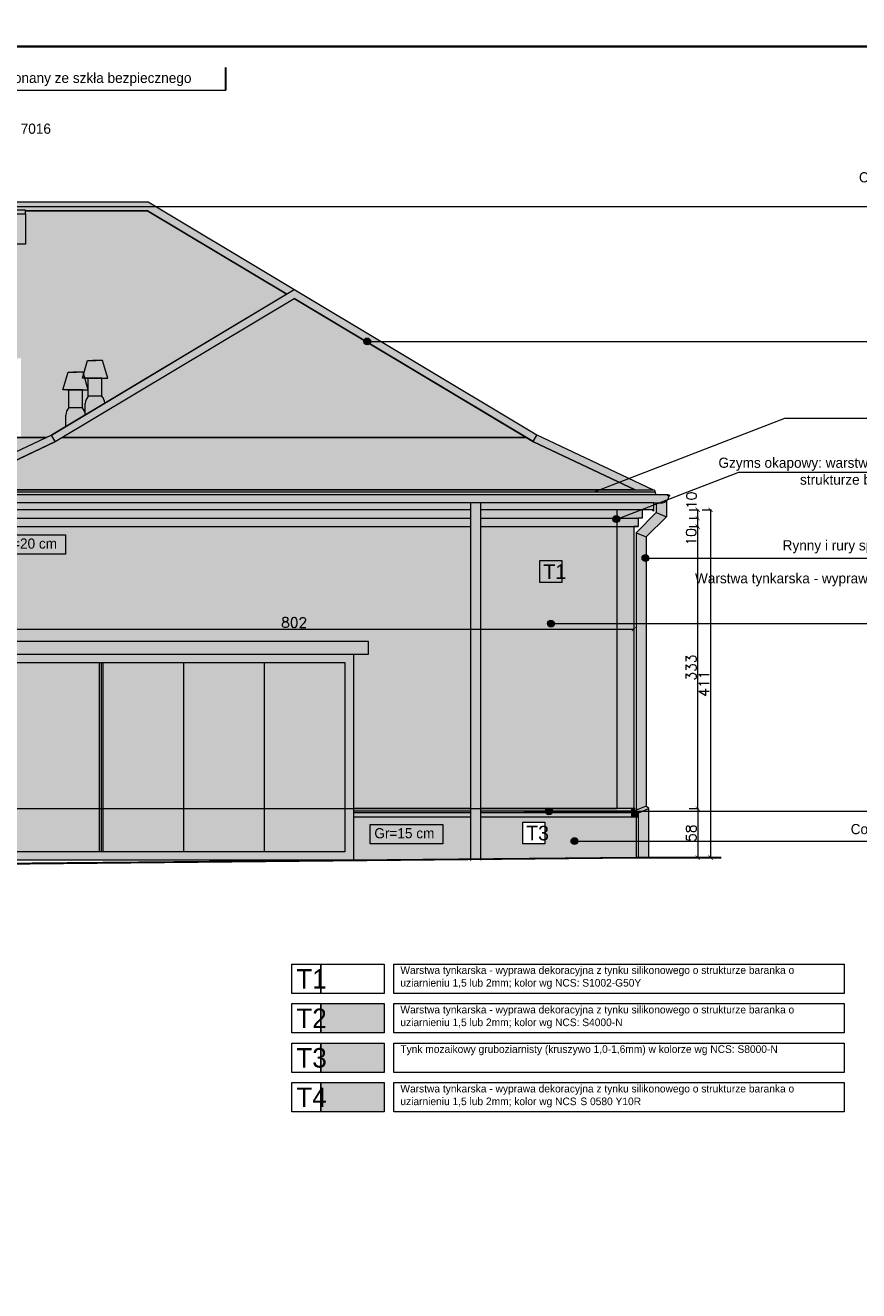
# Model space of a CAD drawing. Header units: millimetres. Extents: x -587 to 358276, y -26688 to 221215.
# Tile 32 of 256: x 1935 to 2918, y 8774 to 10269. Entities that reach past the tile are written whole.
import ezdxf
from ezdxf.lldxf.tags import DXFTag

# ---------------------------------------------------------------- set-up
doc = ezdxf.new("R2010")
doc.units = ezdxf.units.MM
doc.header["$MEASUREMENT"] = 0
doc.layers.add('a3', color=3, linetype='Continuous', lineweight=30, plot=False)
for name, color, linetype, lineweight in [('A_l.widokowa', 250, 'Continuous', 18), ('A_linie widokowe', 5, 'Continuous', 18), ('l. przekrojowa', 1, 'Continuous', 30), ('l. widokowa', 5, 'Continuous', 15), ('l.przerywana', 104, 'ICAD_ISO03W100', 5), ('l.widokowa', 140, 'Continuous', 15), ('l.wypełnien', 253, 'Continuous', 5), ('l.wypełnień', 7, 'Continuous', 5), ('wymiarowanie', 176, 'Continuous', 9)]:
    doc.layers.add(name, color=color, linetype=linetype, lineweight=lineweight)
doc.styles.add('styl2', font='simplex.shx')
tags = doc.linetypes.add('ICAD_ISO03W100', pattern=[30, 12, -18]).pattern_tags.tags
tags[6:7] = [DXFTag(74, 4), DXFTag(75, 0), DXFTag(340, '0'), DXFTag(46, 1.0), DXFTag(50, 0.0), DXFTag(44, 0.0), DXFTag(45, 0.0)]
tags[4:5] = [DXFTag(74, 4), DXFTag(75, 0), DXFTag(340, '0'), DXFTag(46, 1.0), DXFTag(50, 0.0), DXFTag(44, 0.0), DXFTag(45, 0.0)]
doc.dimstyles.new('Skala 1-50', dxfattribs={"dimtxt": 12, "dimasz": 5, "dimexe": 1, "dimexo": 1, "dimgap": 1.5, "dimtad": 1, "dimdec": 1, "dimrnd": 0.5, "dimtxsty": 'styl2', "dimblk": 'ARCHTICK', "dimcen": 5, "dimadec": 0, "dimazin": 0, "dimtfac": 1, "dimtdec": 1, "dimtmove": 1, "dimatfit": 3, "dimldrblk": 'ARCHTICK', "dimfxl": 5, "dimfxlon": 1, "dimlwd": -1, "dimlwe": -1, "dimarcsym": 0})
pattern_1 = [(274.9697, (167.9877, -2283.873), (-16.99985222, 204.000017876), [15.699024, -376.776457]), (180, (169.348, -2299.513), (-17, -17), [1.36, -15.64]), (0, (152.348, -2300.873), (17, 17), [4.76, -12.24]), (90, (157.108, -2300.873), (-17, 17), [1.7, -15.3]), (270, (167.988, -2299.173), (17, -17), [1.7, -15.3]), (0, (167.988, -2300.873), (17, 17), [1.36, -15.64]), (0, (152.348, -2299.513), (17, 17), [3.4, -13.6]), (85.0303, (155.7477, -2299.513), (16.99985222, 204.000017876), [15.699024, -376.776457]), (52.6961, (155.7477, -2298.663), (-220.999760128, -289.00018261), [4.488136, -444.32475]), (18.4349, (158.4677, -2295.093), (34.0000074, 16.9999729), [4.300694, -49.458015]), (341.5651, (162.5477, -2293.733), (-34.0000074, 16.9999729), [4.300694, -49.458015]), (307.3039, (166.6277, -2295.093), (220.999760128, -289.00018261), [4.488136, -444.32475]), (20.2249, (159.3177, -2296.283), (-186.999953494, -68.000141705), [3.442245, -340.781524]), (339.7751, (162.5477, -2295.093), (186.999953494, -68.000141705), [3.442245, -340.781524]), (307.4054, (165.7777, -2296.283), (170.000169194, -220.999871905), [3.638153, -360.177725]), (52.5946, (157.1077, -2299.173), (-170.000169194, -220.999871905), [3.638153, -360.177725])]

# ---------------------------------------------------------------- blocks, each defined once
blk = doc.blocks.new('_ArchTick')
at = {"color": 0, "linetype": 'ByBlock', "const_width": 0.15}
blk.add_lwpolyline([(-0.5, -0.5), (0.5, 0.5)], dxfattribs=at)
blk = doc.blocks.new('*D4589')
at = {"layer": 'Defpoints', "color": 0}
for p in [(2652.9, 9572.7), (1850.9, 9558.8), (2652.9, 9555.2)]:
    blk.add_point(p, dxfattribs=at)
at = {"layer": 'wymiarowanie', "color": 0}
for p, q in [((1850.9, 9557.8), (1850.9, 9554.2)), ((1850.9, 9555.2), (2652.9, 9555.2)), ((2652.9, 9565.2), (2652.9, 9554.2))]:
    blk.add_line(p, q, dxfattribs=at)
at = {"layer": 'wymiarowanie', "color": 0, "xscale": 5, "yscale": 5, "zscale": 5, "rotation": 180}
blk.add_blockref('_ArchTick', (1850.9, 9555.2), dxfattribs=at)
at = {"layer": 'wymiarowanie', "color": 0, "xscale": 5, "yscale": 5, "zscale": 5}
blk.add_blockref('_ArchTick', (2652.9, 9555.2), dxfattribs=at)
at = {"layer": 'wymiarowanie', "color": 0, "insert": (2251.9, 9563), "char_height": 12, "attachment_point": 5, "style": 'styl2'}
blk.add_mtext('802', dxfattribs=at)
blk = doc.blocks.new('*D4610')
at = {"layer": 'Defpoints', "color": 0}
for p in [(2684.8, 9343.2), (2687.4, 9285.2), (2728.3, 9285.2)]:
    blk.add_point(p, dxfattribs=at)
at = {"layer": 'wymiarowanie', "color": 0}
for p, q in [((2718.3, 9343.2), (2729.3, 9343.2)), ((2728.3, 9343.2), (2728.3, 9285.2)), ((2718.3, 9285.2), (2729.3, 9285.2))]:
    blk.add_line(p, q, dxfattribs=at)
at = {"layer": 'wymiarowanie', "color": 0, "xscale": 5, "yscale": 5, "zscale": 5}
for p, rotation in [((2728.3, 9343.2), 90), ((2728.3, 9285.2), 270)]:
    blk.add_blockref('_ArchTick', p, dxfattribs=dict(at, rotation=rotation))
at = {"layer": 'wymiarowanie', "color": 0, "insert": (2720.5, 9314.2), "char_height": 12, "attachment_point": 5, "rotation": 90, "style": 'styl2'}
blk.add_mtext('58', dxfattribs=at)
blk = doc.blocks.new('*D4611')
at = {"layer": 'Defpoints', "color": 0}
for p in [(2689.8, 9676.2), (2728.3, 9676.2), (2718.3, 9343.2)]:
    blk.add_point(p, dxfattribs=at)
at = {"layer": 'wymiarowanie', "color": 0}
for p, q in [((2718.3, 9676.2), (2729.3, 9676.2)), ((2728.3, 9343.2), (2728.3, 9676.2)), ((2719.3, 9343.2), (2729.3, 9343.2))]:
    blk.add_line(p, q, dxfattribs=at)
at = {"layer": 'wymiarowanie', "color": 0, "xscale": 5, "yscale": 5, "zscale": 5}
for p, rotation in [((2728.3, 9676.2), 90), ((2728.3, 9343.2), 270)]:
    blk.add_blockref('_ArchTick', p, dxfattribs=dict(at, rotation=rotation))
at = {"layer": 'wymiarowanie', "color": 0, "insert": (2720.5, 9509.7), "char_height": 12, "attachment_point": 5, "rotation": 90, "style": 'styl2'}
blk.add_mtext('333', dxfattribs=at)
blk = doc.blocks.new('*D4612')
at = {"layer": 'Defpoints', "color": 0}
for p in [(2689.8, 9676.2), (2694.8, 9686.2), (2728.3, 9686.2)]:
    blk.add_point(p, dxfattribs=at)
at = {"layer": 'wymiarowanie', "color": 0}
for p, q in [((2718.3, 9686.2), (2729.3, 9686.2)), ((2718.3, 9676.2), (2729.3, 9676.2)), ((2728.3, 9676.2), (2728.3, 9686.2))]:
    blk.add_line(p, q, dxfattribs=at)
at = {"layer": 'wymiarowanie', "color": 0, "xscale": 5, "yscale": 5, "zscale": 5}
for p, rotation in [((2728.3, 9686.2), 90), ((2728.3, 9676.2), 270)]:
    blk.add_blockref('_ArchTick', p, dxfattribs=dict(at, rotation=rotation))
at = {"layer": 'wymiarowanie', "color": 0, "insert": (2720.5, 9664.2), "char_height": 12, "attachment_point": 5, "rotation": 90, "style": 'styl2'}
blk.add_mtext('10', dxfattribs=at)
blk = doc.blocks.new('*D4613')
at = {"layer": 'Defpoints', "color": 0}
for p in [(2694.8, 9696.1), (2728.3, 9696.1), (2694.8, 9686.2)]:
    blk.add_point(p, dxfattribs=at)
at = {"layer": 'wymiarowanie', "color": 0}
for p, q in [((2718.3, 9696.1), (2729.3, 9696.1)), ((2728.3, 9686.2), (2728.3, 9696.1)), ((2718.3, 9686.2), (2729.3, 9686.2))]:
    blk.add_line(p, q, dxfattribs=at)
at = {"layer": 'wymiarowanie', "color": 0, "xscale": 5, "yscale": 5, "zscale": 5}
for p, rotation in [((2728.3, 9696.1), 90), ((2728.3, 9686.2), 270)]:
    blk.add_blockref('_ArchTick', p, dxfattribs=dict(at, rotation=rotation))
at = {"layer": 'wymiarowanie', "color": 0, "insert": (2720.9, 9707.3), "char_height": 12, "attachment_point": 5, "rotation": 90, "style": 'styl2'}
blk.add_mtext('10', dxfattribs=at)
blk = doc.blocks.new('*D4614')
at = {"layer": 'Defpoints', "color": 0}
for p in [(2718.3, 9696.1), (2718.3, 9285.2), (2743.5, 9285.2)]:
    blk.add_point(p, dxfattribs=at)
at = {"layer": 'wymiarowanie', "color": 0}
for p, q in [((2733.5, 9696.1), (2744.5, 9696.1)), ((2743.5, 9696.1), (2743.5, 9285.2)), ((2733.5, 9285.2), (2744.5, 9285.2))]:
    blk.add_line(p, q, dxfattribs=at)
at = {"layer": 'wymiarowanie', "color": 0, "xscale": 5, "yscale": 5, "zscale": 5}
for p, rotation in [((2743.5, 9696.1), 90), ((2743.5, 9285.2), 270)]:
    blk.add_blockref('_ArchTick', p, dxfattribs=dict(at, rotation=rotation))
at = {"layer": 'wymiarowanie', "color": 0, "insert": (2735.8, 9490.6), "char_height": 12, "attachment_point": 5, "rotation": 90, "style": 'styl2'}
blk.add_mtext('411', dxfattribs=at)

msp = doc.modelspace()

# ---------------------------------------------------------------- hatches: boundary and pattern name
at = {"layer": 'l.wypełnien'}
h = msp.add_hatch(color=252, dxfattribs=at)
h.paths.add_polyline_path([(190.96, 10059.45), (-267.79, 9784.44), (-404.58, 9719.6), (-405.55, 9719.6), (-406.47, 9719.18), (-407.78, 9714.26), (-422.81, 9713.98), (-423.69, 9713.24, 1.0911684), (-414.69, 9704.24), (-405.21, 9704.24), (-405.21, 9696.06), (2675.93, 9696.06), (2676.59, 9704.24), (2685.42, 9704.24, 0.4399017), (2694.17, 9713.79), (2693.67, 9713.99), (2679.02, 9713.98), (2677.19, 9719.18), (2675.3, 9719.6), (2538.51, 9784.44), (2079.77, 10059.45)])
h.paths.add_polyline_path([(993.62, 9874.89), (1253.76, 9874.89), (1253.76, 9781.72), (993.62, 9781.72)], flags=16)
h.paths.add_polyline_path([(330.68, 9874.89), (490.91, 9874.89), (490.91, 9781.72), (330.68, 9781.72)], flags=16)
h.paths.add_polyline_path([(1770.02, 9874.89), (1929.4, 9874.89), (1929.4, 9781.72), (1770.02, 9781.72)], flags=16)
h = msp.add_hatch(dxfattribs=at)
h.set_pattern_fill('SPANTILE', scale=17, style=0)
h.set_pattern_definition(pattern_1)
h.paths.add_polyline_path([(2243.18, 9950.99), (1965.35, 9784.44), (1828.56, 9719.6), (436.24, 9719.6), (299.44, 9784.44), (63.53, 9925.86), (63.53, 9961.83), (63.53, 9965.84), (52.31, 9965.84), (191.78, 10049.45), (270.49, 10049.45), (270.49, 10020.07), (330.49, 10020.07), (330.49, 10049.45), (906.99, 10049.45), (906.99, 10031.55), (896.99, 10031.55), (896.99, 10027.55), (956.99, 10027.55), (956.99, 10031.55), (946.99, 10031.55), (946.99, 10033), (990.94, 10033), (990.94, 10049.45), (1258.26, 10049.45), (1258.26, 10031.55), (1248.26, 10031.55), (1248.26, 10027.55), (1248.26, 9991.58), (1308.26, 9991.58), (1308.26, 10027.55), (1308.26, 10031.55), (1298.26, 10031.55), (1298.26, 10049.45), (1874.74, 10049.45), (1874.74, 10045.94), (1874.74, 10009.97), (1934.74, 10009.97), (1934.74, 10045.94), (1934.74, 10049.45), (2078.94, 10049.45)])
h.paths.add_polyline_path([(993.62, 9874.89), (1253.76, 9874.89), (1253.76, 9781.72), (993.62, 9781.72)], flags=16)
h.paths.add_polyline_path([(330.68, 9874.89), (490.91, 9874.89), (490.91, 9781.72), (330.68, 9781.72)], flags=16)
h.paths.add_polyline_path([(1770.02, 9874.89), (1929.4, 9874.89), (1929.4, 9781.72), (1770.02, 9781.72)], flags=16)
h.paths.add_polyline_path([(988.62, 9885.14), (1258.76, 9885.14), (1258.76, 9874.89), (988.62, 9874.89)], flags=16)
h.paths.add_polyline_path([(956.99, 10027.55), (896.99, 10027.55), (896.99, 9991.58), (956.99, 9991.58)], flags=16)
h.paths.add_polyline_path([(325.68, 9885.14), (495.91, 9885.14), (495.91, 9874.89), (325.68, 9874.89)], flags=16)
h.paths.add_polyline_path([(1765.02, 9885.14), (1934.4, 9885.14), (1934.4, 9874.89), (1765.02, 9874.89)], flags=16)
h = msp.add_hatch(dxfattribs=at)
h.set_pattern_fill('SPANTILE', scale=17, style=0)
h.set_pattern_definition(pattern_1)
h.paths.add_polyline_path([(1849.56, 9719.6), (1969.98, 9776.72), (2251.93, 9945.74), (2534.32, 9776.51), (2654.3, 9719.6)])
h = msp.add_hatch(color=252, dxfattribs=at)
h.paths.add_polyline_path([(2032.2, 9851.97), (2026.14, 9872.73), (2018.29, 9872.73), (2008.44, 9872.73), (2002.38, 9851.97), (2009.29, 9851.97), (2025.29, 9851.97)])
h.paths.add_polyline_path([(2025.29, 9830.6, -0.1831404), (2028.78, 9822.46), (2005.79, 9808.68), (2005.79, 9821.93, -0.1941336), (2009.29, 9830.6)])
h.paths.add_polyline_path([(2025.29, 9830.6), (2009.29, 9830.6), (2009.29, 9851.97), (2025.29, 9851.97)])
h = msp.add_hatch(color=252, dxfattribs=at)
h.paths.add_polyline_path([(2008.8, 9837.94), (2002.74, 9858.7), (1994.89, 9858.7), (1985.04, 9858.7), (1978.98, 9837.94), (1985.89, 9837.94), (2001.89, 9837.94)])
h.paths.add_polyline_path([(2001.89, 9816.58, -0.1831404), (2005.38, 9808.43), (1982.39, 9794.65), (1982.39, 9807.9, -0.1941336), (1985.89, 9816.58)])
h.paths.add_polyline_path([(2001.89, 9816.58), (1985.89, 9816.58), (1985.89, 9837.94), (2001.89, 9837.94)])
h = msp.add_hatch(color=252, dxfattribs=at)
h.paths.add_polyline_path([(2459.93, 9343.21), (2471.93, 9343.21), (2471.93, 9579.14), (2459.93, 9579.14)])
h.paths.add_polyline_path([(2459.93, 9696.06), (2459.93, 9686.21), (2459.93, 9676.21), (2459.93, 9579.14), (2471.93, 9579.14), (2471.93, 9676.21), (2471.93, 9686.21), (2471.93, 9696.06), (2471.93, 9704.24), (2459.93, 9704.24)])
h.paths.add_polyline_path([(2471.93, 9283.5), (2471.93, 9333.05), (2471.93, 9338.05), (2471.93, 9339.9), (2471.93, 9343.21), (2459.93, 9343.21), (2459.93, 9339.9), (2459.93, 9338.05), (2459.93, 9333.05), (2459.93, 9283.39)])
h = msp.add_hatch(color=252, dxfattribs=at)
h.paths.add_polyline_path([(2667.65, 9438.71), (2667.65, 9561.69), (2655.65, 9561.69), (2655.65, 9438.71)])
h.paths.add_polyline_path([(2667.65, 9561.69), (2667.65, 9639.09), (2667.65, 9664.04), (2655.65, 9669.01), (2655.65, 9561.69)])
h.paths.add_polyline_path([(2655.65, 9346.21), (2667.65, 9346.21), (2667.65, 9438.71), (2655.65, 9438.71)])
h.paths.add_polyline_path([(2655.65, 9669.01), (2667.65, 9664.04), (2691.42, 9687.81), (2679.42, 9692.78)])
h.paths.add_polyline_path([(2670.54, 9304.69), (2670.54, 9343.18), (2658.54, 9338.21), (2658.54, 9304.69)])
h.paths.add_polyline_path([(2658.54, 9285.21), (2670.54, 9285.21), (2670.54, 9304.69), (2658.54, 9304.69)])
h.paths.add_polyline_path([(2679.42, 9692.78), (2691.42, 9687.81), (2691.42, 9706.53, -0.1844831), (2685.42, 9704.24), (2679.42, 9704.24)])
h.paths.add_polyline_path([(2658.54, 9338.21), (2670.54, 9343.18), (2667.65, 9346.07), (2655.65, 9341.1)])
h.paths.add_polyline_path([(2655.65, 9341.1), (2667.65, 9346.07), (2667.65, 9346.21), (2655.65, 9346.21)])
h = msp.add_hatch(color=254, dxfattribs=at)
h.paths.add_polyline_path([(1876.86, 9676.21), (2459.93, 9676.21), (2459.93, 9686.21), (1876.86, 9686.21)])
h.paths.add_polyline_path([(1876.86, 9686.21), (2459.93, 9686.21), (2459.93, 9696.06), (1876.86, 9696.06)])
h.paths.add_polyline_path([(2471.93, 9686.21), (2632.93, 9686.21), (2632.93, 9696.06), (2471.93, 9696.06)])
h.paths.add_polyline_path([(2471.93, 9676.21), (2632.93, 9676.21), (2632.93, 9686.21), (2471.93, 9686.21)])
h.paths.add_polyline_path([(1840.93, 9686.21), (1845.93, 9686.21), (1876.86, 9686.21), (1876.86, 9696.06), (1840.93, 9696.06), (1840.93, 9696.06), (1840.93, 9686.21)])
h.paths.add_polyline_path([(1845.93, 9676.21), (1850.93, 9676.21), (1876.86, 9676.21), (1876.86, 9686.21), (1845.93, 9686.21)])
h.paths.add_polyline_path([(2657.93, 9686.21), (2662.93, 9686.21), (2662.93, 9696.06), (2632.93, 9696.06), (2632.93, 9686.21)])
h.paths.add_polyline_path([(2652.93, 9676.21), (2657.93, 9676.21), (2657.93, 9686.21), (2632.93, 9686.21), (2632.93, 9676.21)])
at = {"layer": 'l.wypełnien', "true_color": 0xfffff5}
h = msp.add_hatch(color=7, dxfattribs=at)
h.paths.add_polyline_path([(777.11, 9343.21), (777.11, 9676.21), (1136.87, 9676.21), (1446.73, 9676.21), (1446.73, 9528.21), (1420.15, 9528.21), (1420.15, 9632.7), (1414.74, 9638.21), (856.52, 9638.21), (856.52, 9528.21), (856.52, 9418.21), (863.05, 9413.31), (1420.15, 9413.31), (1420.15, 9418.21), (1420.15, 9528.21), (1446.73, 9528.21), (1446.73, 9350.21), (1417.96, 9350.21), (1301.29, 9343.21), (878.43, 9343.21)])
h.paths.add_polyline_path([(1876.86, 9676.21), (2459.93, 9676.21), (2459.93, 9528.21), (2339.59, 9528.21), (2339.59, 9540.69), (2321.93, 9540.6), (1876.86, 9540.6)])
h.paths.add_polyline_path([(1523.29, 9676.21), (1845.93, 9676.21), (1850.93, 9676.21), (1850.93, 9628.26), (1595.93, 9615.51), (1589.02, 9615.16), (1589.02, 9609.25), (1588.7, 9609.24), (1571.35, 9609.24, 2.4983417), (1570.39, 9608.24, 0.2708573), (1574.85, 9598.62), (1574.85, 9591.67), (1569.93, 9591.5), (1569.95, 9586.82, 0.6982678), (1570.48, 9586.63), (1572.6, 9589.62), (1572.6, 9580.71), (1523.29, 9580.71)])
h.paths.add_polyline_path([(2471.93, 9343.21), (2632.93, 9343.21), (2632.93, 9528.21), (2471.93, 9528.21)])
h.paths.add_polyline_path([(2339.59, 9525.6), (2324.59, 9525.6), (2321.93, 9525.6), (2321.93, 9343.21), (2459.93, 9343.21), (2459.93, 9528.21), (2339.59, 9528.21)])
h.paths.add_polyline_path([(2632.93, 9528.21), (2632.93, 9676.21), (2471.93, 9676.21), (2471.93, 9528.21)])
h.paths.add_polyline_path([(1512.56, 9350.21), (1575.93, 9350.21), (1575.93, 9528.21), (1512.56, 9528.21)])
h.paths.add_polyline_path([(1458.73, 9350.21), (1512.56, 9350.21), (1512.56, 9528.21), (1458.73, 9528.21)])
h.paths.add_polyline_path([(1458.73, 9528.21), (1458.73, 9676.21), (1512.56, 9676.21), (1512.56, 9580.71), (1470.65, 9580.71), (1470.65, 9579.21), (1479.65, 9579.21), (1479.65, 9578.71), (1480.9, 9578.71), (1480.9, 9572.21), (1470.65, 9572.21), (1470.65, 9564.21), (1512.56, 9564.21), (1512.56, 9528.21)])
h.paths.add_polyline_path([(1574.95, 9343.21), (1595.93, 9343.21), (1595.93, 9528.21), (1575.93, 9528.21), (1575.93, 9350.21), (1565.93, 9350.21), (1565.93, 9343.21)])
h.paths.add_polyline_path([(2632.93, 9343.21), (2652.93, 9343.21), (2652.93, 9528.21), (2632.93, 9528.21)])
h.paths.add_polyline_path([(1850.93, 9628.26), (1850.93, 9540.6), (1876.86, 9540.6), (1876.86, 9676.21), (1850.93, 9676.21)])
h.paths.add_polyline_path([(2652.93, 9528.21), (2652.93, 9676.21), (2632.93, 9676.21), (2632.93, 9528.21)])
h.paths.add_polyline_path([(1575.93, 9528.21), (1575.93, 9564.21), (1512.56, 9564.21), (1512.56, 9528.21)])
h.paths.add_polyline_path([(1512.56, 9580.71), (1523.29, 9580.71), (1523.29, 9676.21), (1512.56, 9676.21)])
h.paths.add_polyline_path([(1595.93, 9528.21), (1595.93, 9559.22), (1578.96, 9576.19), (1575.93, 9576.19), (1575.93, 9572.21), (1575.93, 9564.21), (1575.93, 9528.21)])
h.paths.add_polyline_path([(1598.61, 9343.21), (1598.61, 9528.21), (1595.93, 9528.21), (1595.93, 9343.21)])
h.paths.add_polyline_path([(1564.18, 9572.21), (1564.18, 9578.71), (1562.93, 9578.71), (1562.93, 9579.21), (1512.56, 9579.21), (1512.56, 9572.21)])
h.paths.add_polyline_path([(1512.56, 9572.21), (1512.56, 9579.21), (1483.65, 9579.21), (1483.65, 9578.71), (1482.4, 9578.71), (1482.4, 9572.21)])
h.paths.add_polyline_path([(1598.61, 9528.21), (1598.61, 9556.54), (1595.93, 9559.22), (1595.93, 9528.21)])
h.paths.add_polyline_path([(1575.93, 9572.21), (1575.93, 9576.19), (1572.6, 9576.19), (1572.6, 9579.21), (1566.93, 9579.21), (1566.93, 9578.71), (1565.68, 9578.71), (1565.68, 9572.21)])
at = {"layer": 'l.wypełnien'}
msp.add_hatch(color=252, dxfattribs=at).paths.add_polyline_path([(2321.93, 9540.6), (1710.93, 9540.6), (1710.93, 9525.6), (2324.59, 9525.6), (2339.59, 9525.6), (2339.59, 9540.69)])
h = msp.add_hatch(color=252, dxfattribs=at)
h.paths.add_polyline_path([(2471.93, 9333.05), (2655.54, 9333.05), (2657.12, 9333.05), (2657.12, 9338.05), (2471.93, 9338.05)])
h.paths.add_polyline_path([(2459.93, 9333.05), (2459.93, 9338.05), (2321.93, 9338.05), (2321.93, 9333.05)])
h.paths.add_polyline_path([(2471.93, 9339.9), (2653.91, 9339.9), (2653.91, 9343.21), (2652.93, 9343.21), (2632.93, 9343.21), (2471.93, 9343.21)])
h.paths.add_polyline_path([(2459.93, 9339.9), (2459.93, 9343.21), (2321.93, 9343.21), (2321.93, 9339.9)])
h.paths.add_polyline_path([(2471.93, 9339.9), (2653.91, 9339.9), (2657.12, 9338.05), (2471.93, 9338.05)])
h.paths.add_polyline_path([(2459.93, 9338.05), (2459.93, 9339.9), (2321.93, 9339.9), (2321.93, 9338.05)])
h = msp.add_hatch(color=252, dxfattribs=at)
h.paths.add_polyline_path([(2471.93, 9283.5), (2471.93, 9333.05), (2655.54, 9333.05), (2655.54, 9304.69), (2655.54, 9285.21)])
h.paths.add_polyline_path([(2521.24, 9327.42), (2521.24, 9300.19), (2552.58, 9300.19), (2552.58, 9327.42)], flags=24)
h.paths.add_polyline_path([(2521.72, 9327.25), (2521.72, 9301.33), (2547.64, 9301.33), (2547.64, 9327.25)], flags=0)
h.paths.add_polyline_path([(2321.93, 9282.1), (2321.93, 9333.05), (2459.93, 9333.05), (2459.93, 9283.39)])
h = msp.add_hatch(dxfattribs=at)
h.set_pattern_fill('CONC', scale=17, style=0)
h.set_pattern_definition([(0, (168.498, -2289.993), (0, 17), [0, -17]), (0, (168.668, -2295.943), (0, 17), [0, -17]), (0, (169.178, -2286.763), (0, 17), [0, -17]), (338.1986, (160.3377, -2292.033), (51.0000046, -16.9999985), [1.83095, -89.716854]), (216.8699, (162.0377, -2292.713), (50.9999986, 34.0000021), [0.85, -84.15]), (130.6013, (161.3577, -2293.223), (85.00000716, -101.9999833), [1.567315, -155.164933]), (206.5651, (155.748, -2295.263), (-16.9999857, -17.0000223), [0.380137, -37.63302]), (326.3099, (155.4077, -2295.433), (33.9999925, -17.0000227), [0.612952, -60.681432]), (108.4349, (155.9177, -2295.773), (-16.9999729, 34.0000074), [0.53759, -53.221135]), (225, (166.628, -2296.963), (-4e-15, -17.000005), [0.721242, -23.32038]), (0, (166.118, -2297.473), (17, 17), [1.02, -15.98]), (135, (167.138, -2297.473), (-17.000005, 2e-15), [0.721242, -23.32038]), (251.5651, (164.5877, -2286.083), (16.9999729, 34.0000074), [0.53759, -53.221135]), (0, (164.418, -2286.593), (17, 17), [0.85, -16.15]), (143.1301, (165.2677, -2286.593), (-50.9999986, 34.0000021), [0.85, -84.15]), (213.6901, (155.5777, -2285.913), (33.9999925, 17.0000227), [0.612952, -60.681432]), (341.5651, (155.0677, -2286.253), (-34.0000074, 16.9999729), [1.075182, -52.683544]), (126.8699, (156.0877, -2286.593), (34.0000021, -50.9999986), [0.85, -84.15]), (0, (160.508, -2286.593), (0, 17), [0, -17]), (0, (155.918, -2291.013), (0, 17), [0, -17]), (0, (160.678, -2297.303), (0, 17), [0, -17]), (0, (165.268, -2292.033), (0, 17), [0, -17]), (0, (160.338, -2289.143), (0, 17), [0, -17]), (0, (156.598, -2288.633), (0, 17), [0, -17]), (0, (158.128, -2289.653), (0, 17), [0, -17]), (0, (157.448, -2293.733), (0, 17), [0, -17]), (0, (153.368, -2293.053), (0, 17), [0, -17]), (0, (153.538, -2289.143), (0, 17), [0, -17]), (0, (153.028, -2285.403), (0, 17), [0, -17]), (0, (158.298, -2284.723), (0, 17), [0, -17]), (0, (162.038, -2284.043), (0, 17), [0, -17]), (0, (167.988, -2284.723), (0, 17), [0, -17]), (0, (163.908, -2289.993), (0, 17), [0, -17]), (0, (162.208, -2286.933), (0, 17), [0, -17]), (0, (163.568, -2295.093), (0, 17), [0, -17]), (0, (158.468, -2295.943), (0, 17), [0, -17]), (0, (163.568, -2299.683), (0, 17), [0, -17]), (0, (157.958, -2298.663), (0, 17), [0, -17]), (0, (152.518, -2299.173), (0, 17), [0, -17]), (0, (154.558, -2300.023), (0, 17), [0, -17]), (0, (154.728, -2297.643), (0, 17), [0, -17]), (0, (166.118, -2300.363), (0, 17), [0, -17]), (0, (168.158, -2293.393), (0, 17), [0, -17]), (0, (167.308, -2288.293), (0, 17), [0, -17]), (0, (159.488, -2300.533), (0, 17), [0, -17])])
h.paths.add_polyline_path([(2471.93, 9283.5), (2471.93, 9333.05), (2655.54, 9333.05), (2655.54, 9304.69), (2655.54, 9285.21)])
h.paths.add_polyline_path([(2521.24, 9327.42), (2521.24, 9300.19), (2552.58, 9300.19), (2552.58, 9327.42)], flags=24)
h.paths.add_polyline_path([(2521.72, 9327.25), (2521.72, 9301.33), (2547.64, 9301.33), (2547.64, 9327.25)], flags=0)
h.paths.add_polyline_path([(2321.93, 9282.1), (2321.93, 9333.05), (2459.93, 9333.05), (2459.93, 9283.39)])
h = msp.add_hatch(color=252, dxfattribs=at)
h.paths.add_polyline_path([(2649.6, 9333.05), (2655.54, 9333.05), (2657.12, 9333.05), (2657.12, 9338.05), (2649.6, 9338.05)])
h.paths.add_polyline_path([(2649.6, 9339.9), (2653.91, 9339.9), (2653.91, 9343.21), (2652.93, 9343.21), (2649.6, 9343.21)])
h.paths.add_polyline_path([(2649.6, 9338.05), (2657.12, 9338.05), (2653.91, 9339.9), (2649.6, 9339.9)])
h.paths.add_polyline_path([(2655.65, 9341.1), (2660.76, 9343.21), (2655.65, 9343.21)])
at = {"layer": 'l.wypełnien', "true_color": 0x444444}
msp.add_hatch(color=250, dxfattribs=at).paths.add_polyline_path([(2283.6, 9066.02), (2358.31, 9066.02), (2358.31, 9031.46), (2283.6, 9031.46)])
at = {"layer": 'l.wypełnień'}
h = msp.add_hatch(color=252, dxfattribs=at)
edge = h.paths.add_edge_path()
edge.add_line((1725.93, 9282.1), (2321.93, 9282.1))
edge = h.paths.add_edge_path()
edge.add_line((1725.93, 9282.1), (2321.93, 9282.1))
h.paths.add_polyline_path([(2321.93, 9282.1), (1725.93, 9282.1), (1725.93, 9525.6), (2321.93, 9525.6)])
at = {"layer": 'wymiarowanie', "ltscale": 0.3}
for points in [[(2334.08, 9894.99, -1), (2342.15, 9894.99, -1)], [(2628.19, 9685.09, -1), (2636.26, 9685.09, -1)], [(2662.6, 9639.09, -1), (2670.67, 9639.09, -1)], [(2550.9, 9561.69, -1), (2558.98, 9561.69, -1)], [(2548.67, 9339.9, -1), (2556.75, 9339.9, -1)], [(2578.75, 9304.69, -1), (2586.82, 9304.69, -1)]]:
    msp.add_hatch(color=256, dxfattribs=at).paths.add_polyline_path(points)
at = {"layer": 'wymiarowanie'}
msp.add_hatch(color=254, dxfattribs=at).paths.add_polyline_path([(2283.6, 9112.7), (2358.31, 9112.7), (2358.31, 9078.14), (2283.6, 9078.14)])
at = {"layer": 'wymiarowanie', "true_color": 0xfccd20}
msp.add_hatch(color=40, dxfattribs=at).paths.add_polyline_path([(2283.6, 9019.34), (2358.31, 9019.34), (2358.31, 8984.78), (2283.6, 8984.78)])

# ---------------------------------------------------------------- linework, layer by layer
at = {"layer": 'a3'}
for points in [[(1512.56, 11728.5), (1512.56, 10243.5), (3612.56, 10243.5), (3612.56, 11728.5), (1512.56, 11728.5)], [(1512.56, 10243.5), (1512.56, 8758.5), (3612.56, 8758.5), (3612.56, 10243.5), (1512.56, 10243.5)]]:
    msp.add_lwpolyline(points, dxfattribs=at)
at = {"layer": 'A_l.widokowa'}
msp.add_lwpolyline([(1874.74, 10045.94), (1934.74, 10045.94), (1934.74, 10009.97), (1874.74, 10009.97)], close=True, dxfattribs=at)
at = {"layer": 'A_linie widokowe', "color": 7}
msp.add_lwpolyline([(1934.74, 10049.94), (1874.74, 10049.94), (1874.74, 10045.94), (1934.74, 10045.94)], close=True, dxfattribs=at)
at = {"layer": 'A_linie widokowe', "color": 7, "linetype": 'Continuous', "lineweight": -2}
for points in [[(1959.52, 9781.72), (1136.87, 9781.72), (1136.87, 9781.72)], [(2525.55, 9781.72), (1978.32, 9781.72)]]:
    msp.add_lwpolyline(points, dxfattribs=at)
at = {"layer": 'l. przekrojowa', "color": 252, "linetype": 'ICAD_ISO03W100', "ltscale": 0.5}
msp.add_line((-378.36, 9255.21), (2655.54, 9285.21), dxfattribs=at)
at = {"layer": 'l. przekrojowa', "color": 7}
for p, q in [((1573.21, 9275.13), (2655.54, 9285.21)), ((2655.54, 9285.21), (2756.02, 9285.21))]:
    msp.add_line(p, q, dxfattribs=at)
at = {"layer": 'l. widokowa', "color": 7}
for p, q in [((2008.88, 9830.36, 0), (2008.88, 9851.72, 0)), ((2024.88, 9830.36, 0), (2024.88, 9851.72, 0)), ((1985.89, 9816.58, 0), (1985.89, 9837.94, 0)), ((2001.89, 9816.58, 0), (2001.89, 9837.94, 0)), ((2024.88, 9830.36, 0), (2008.88, 9830.36, 0)), ((1982.39, 9794.65, 0), (1982.39, 9807.9, 0)), ((2001.89, 9816.58, 0), (1985.89, 9816.58, 0)), ((2005.38, 9808.43, 0), (2005.38, 9821.68, 0))]:
    msp.add_line(p, q, dxfattribs=at)
at = {"layer": 'l. widokowa', "color": 7, "elevation": 0}
for points in [[(2024.88, 9851.72), (2001.97, 9851.72), (2008.02, 9872.48), (2017.88, 9872.48)], [(2006.88, 9851.72), (2031.79, 9851.72), (2025.73, 9872.48), (2014.1, 9872.48)], [(2001.89, 9837.94), (1978.98, 9837.94), (1985.04, 9858.7), (1994.89, 9858.7)], [(1983.89, 9837.94), (2008.8, 9837.94), (2002.74, 9858.7), (1991.11, 9858.7)]]:
    msp.add_lwpolyline(points, dxfattribs=at)
at = {"layer": 'l. widokowa', "color": 7}
for centre, start, end in [((2017.88, 9821.68, 0), 136.05448, 180), ((2015.88, 9821.68, 0), 2.43299, 43.94552), ((1994.89, 9807.9, 0), 136.05448, 180), ((1992.89, 9807.9, 0), 2.43299, 43.94552)]:
    msp.add_arc(centre, 12.5, start, end, dxfattribs=at)
at = {"layer": 'l.przerywana', "color": 7, "ltscale": 0.3}
for p, q in [((2632.93, 9696.71), (2632.93, 9343.21)), ((1725.93, 9343.21), (2321.93, 9343.21)), ((2321.93, 9343.21), (2632.93, 9343.21))]:
    msp.add_line(p, q, dxfattribs=at)
at = {"layer": 'l.widokowa', "color": 7}
for p, q in [((2079.77, 10059.45), (1298.26, 10059.45)), ((2078.94, 10049.45), (1934.74, 10049.45)), ((1969.98, 9776.72), (1965.35, 9784.44)), ((2533.88, 9776.72), (2538.51, 9784.44)), ((2459.93, 9704.24), (2459.93, 9281.99)), ((2471.93, 9704.24), (2471.93, 9282.1)), ((2676.42, 9704.24), (2685.42, 9704.24)), ((2679.42, 9704.24), (2679.42, 9692.78)), ((2691.42, 9706.53), (2691.42, 9687.81)), ((2694.42, 9713.24), (2695.62, 9712.54)), ((2471.93, 9693.64), (2471.93, 9346.21)), ((2679.42, 9692.78), (2655.65, 9669.01)), ((2691.42, 9687.81), (2667.65, 9664.04)), ((2675.93, 9694.52), (2674.83, 9695.35)), ((2679.42, 9692.78), (2691.42, 9687.81)), ((1458.73, 9686.21), (2459.93, 9686.21)), ((1458.73, 9676.21), (2459.93, 9676.21)), ((2471.93, 9686.21), (2657.93, 9686.21)), ((2471.93, 9676.21), (2657.93, 9676.21)), ((2652.93, 9676.21), (2652.93, 9343.21)), ((2662.93, 9686.21), (2657.93, 9686.21)), ((2655.65, 9669.01), (2655.65, 9341.1)), ((2655.65, 9669.01), (2667.65, 9664.04)), ((2667.65, 9664.04), (2667.65, 9346.07)), ((2667.65, 9346.07), (2655.65, 9341.1)), ((2670.54, 9343.18), (2667.65, 9346.07)), ((2653.91, 9343.21), (2652.93, 9343.21)), ((2653.91, 9339.9), (2653.91, 9343.21)), ((2655.54, 9333.05), (2655.54, 9285.21)), ((2658.54, 9338.21), (2655.65, 9341.1)), ((2658.54, 9338.21), (2670.54, 9343.18))]:
    msp.add_line(p, q, dxfattribs=at)
at = {"layer": 'l.widokowa', "color": 7, "ltscale": 0.3}
for p, q in [((1828.56, 9719.6), (1965.68, 9784.64)), ((2675.3, 9719.6), (2538.18, 9784.64)), ((1849.56, 9719.6), (1969.54, 9776.51)), ((2654.3, 9719.6), (2534.32, 9776.51)), ((2459.93, 9343.21), (2321.93, 9343.21)), ((2459.93, 9339.9), (2321.93, 9339.9)), ((2459.93, 9338.05), (2321.93, 9338.05)), ((2459.93, 9333.05), (2321.93, 9333.05)), ((2653.28, 9343.21), (2471.93, 9343.21)), ((2653.91, 9339.9), (2471.93, 9339.9)), ((2657.12, 9338.05), (2471.93, 9338.05)), ((2657.12, 9333.05), (2471.93, 9333.05))]:
    msp.add_line(p, q, dxfattribs=at)
at = {"layer": 'l.widokowa', "color": 7}
for points in [[(1934.74, 10049.45), (2078.94, 10049.45), (2243.18, 9950.99), (1965.35, 9784.44), (1828.56, 9719.6), (436.24, 9719.6), (299.44, 9784.44), (24.58, 9949.21)], [(2243.18, 9950.99), (2078.94, 10049.45), (1934.74, 10049.45)], [(1849.56, 9719.6), (1969.98, 9776.72), (2251.93, 9945.74), (2534.32, 9776.51), (2654.3, 9719.6), (1849.56, 9719.6)], [(-405.55, 9719.6), (2675.3, 9719.6)], [(2670.66, 9722.22), (2677.19, 9719.18), (2679.02, 9713.98)], [(2678.03, 9716.8), (1136.87, 9716.8)], [(2693.54, 9713.98), (1136.87, 9713.98)], [(2676.59, 9704.24), (1136.87, 9704.24)], [(2675.93, 9704.24), (2675.93, 9694.38)], [(2459.93, 9696.06), (1458.73, 9696.06)], [(2675.93, 9696.06), (2471.93, 9696.06)], [(2655.93, 9687.3), (2656.1, 9687.3), (2656.1, 9687.3)], [(2662.93, 9696.06), (2662.93, 9686.21)], [(2657.93, 9676.21), (2652.93, 9676.21), (2652.93, 9676.21)], [(2657.93, 9686.21), (2657.93, 9676.21)], [(2321.93, 9540.6), (1710.93, 9540.6), (1710.93, 9525.6), (2324.59, 9525.6), (2339.59, 9525.6), (2339.59, 9540.69), (2321.93, 9540.6)], [(2321.93, 9282.1), (1725.93, 9282.1), (1725.93, 9525.6), (2321.93, 9525.6), (2321.93, 9282.1), (1725.93, 9282.1)], [(2653.91, 9339.9), (2657.12, 9338.05), (2657.12, 9333.05), (2656.38, 9333.8)], [(2658.54, 9285.21), (2658.54, 9338.21)], [(2670.54, 9285.21), (2670.54, 9343.18)]]:
    msp.add_lwpolyline(points, dxfattribs=at)
at = {"layer": 'l.widokowa', "color": 7, "ltscale": 0.3}
for points in [[(2243.18, 9950.99), (2078.94, 10049.45)], [(2538.51, 9784.44), (2079.77, 10059.45)], [(1965.35, 9784.44), (2251.93, 9956.24)], [(1969.98, 9776.72), (2251.93, 9945.74)], [(2533.88, 9776.72), (2251.93, 9945.74)]]:
    msp.add_lwpolyline(points, dxfattribs=at)
at = {"layer": 'l.widokowa', "color": 7}
msp.add_lwpolyline([(2311.93, 9292.1), (1735.93, 9292.1), (1735.93, 9515.6), (2311.93, 9515.6)], close=True, dxfattribs=at)
msp.add_circle((2693.67, 9713.24), 0.75, dxfattribs=at)
msp.add_arc((2685.42, 9713.24), 9, 270, 0, dxfattribs=at)
at = {"layer": 'l.wypełnien', "color": 7}
for p, q in [((1523.29, 10191.84), (2171.15, 10191.84)), ((2021.93, 9515.6), (2021.93, 9292.1)), ((2023.93, 9515.6), (2023.93, 9292.1)), ((2025.93, 9515.6), (2025.93, 9292.1)), ((2121.26, 9515.6), (2121.26, 9292.1)), ((2216.6, 9515.6), (2216.6, 9292.1))]:
    msp.add_line(p, q, dxfattribs=at)
at = {"layer": 'wymiarowanie', "lineweight": 30}
msp.add_line((2171.15, 10191.84), (2171.15, 10218.54), dxfattribs=at)
at = {"layer": 'wymiarowanie'}
for p, q in [((1909.53, 10054.38), (3349.22, 10054.38)), ((2338.12, 9894.99), (3349.22, 9894.99)), ((2607.44, 9717.65), (2831.31, 9804.34)), ((2831.31, 9804.34), (3349.22, 9804.34)), ((2632.93, 9685.09), (2776.75, 9740.77)), ((2776.75, 9740.77), (3349.22, 9740.77)), ((2666.63, 9639.09), (3349.22, 9639.09)), ((2554.94, 9561.69), (3349.22, 9561.69)), ((2523.61, 9339.9), (3349.22, 9339.9)), ((2582.78, 9304.69), (3349.22, 9304.69))]:
    msp.add_line(p, q, dxfattribs=at)
for points in [[(1896.09, 9666.66), (1981.94, 9666.66), (1981.94, 9643.65), (1896.09, 9643.65)], [(2341.55, 9324.44), (2427.4, 9324.44), (2427.4, 9301.44), (2341.55, 9301.44)], [(2283.6, 9159.38), (2358.31, 9159.38), (2358.31, 9124.82), (2283.6, 9124.82)], [(2369.52, 9159.38), (2901.27, 9159.38), (2901.27, 9124.82), (2369.52, 9124.82)], [(2283.6, 9112.7), (2358.31, 9112.7), (2358.31, 9078.14), (2283.6, 9078.14)], [(2369.52, 9112.7), (2901.27, 9112.7), (2901.27, 9078.14), (2369.52, 9078.14)], [(2283.6, 9066.02), (2358.31, 9066.02), (2358.31, 9031.46), (2283.6, 9031.46)], [(2369.52, 9066.02), (2901.27, 9066.02), (2901.27, 9031.46), (2369.52, 9031.46)], [(2283.6, 9019.34), (2358.31, 9019.34), (2358.31, 8984.78), (2283.6, 8984.78)], [(2369.52, 9019.34), (2901.27, 9019.34), (2901.27, 8984.78), (2369.52, 8984.78)]]:
    msp.add_lwpolyline(points, close=True, dxfattribs=at)
for points in [[(2542.05, 9636.07), (2567.97, 9636.07), (2567.97, 9610.15), (2542.05, 9610.15), (2542.05, 9636.07)], [(2521.72, 9327.25), (2547.64, 9327.25), (2547.64, 9301.33), (2521.72, 9301.33), (2521.72, 9327.25)], [(2249.04, 9159.38), (2283.6, 9159.38), (2283.6, 9124.82), (2249.04, 9124.82), (2249.04, 9159.38)], [(2249.04, 9112.7), (2283.6, 9112.7), (2283.6, 9078.14), (2249.04, 9078.14), (2249.04, 9112.7)], [(2249.04, 9066.02), (2283.6, 9066.02), (2283.6, 9031.46), (2249.04, 9031.46), (2249.04, 9066.02)], [(2249.04, 9019.34), (2283.6, 9019.34), (2283.6, 8984.78), (2249.04, 8984.78), (2249.04, 9019.34)]]:
    msp.add_lwpolyline(points, dxfattribs=at)
at = {"layer": 'wymiarowanie', "ltscale": 0.3}
for centre in [(2338.12, 9894.99), (2632.22, 9685.09), (2666.63, 9639.09), (2554.94, 9561.69), (2552.71, 9339.9), (2582.78, 9304.69)]:
    msp.add_circle(centre, 4.04, dxfattribs=at)

# ---------------------------------------------------------------- texts
at = {"layer": 'wymiarowanie', "attachment_point": 1}
for s, insert, char_height, width in [('\\pxqr;{\\fCentury Gothic|b0|i0|c238|p34;\\P\\pql;Daszek szklany systemowy o wym. 130 x 120 cm wykonany ze szkła bezpiecznego 6.6.3 ESG/VSG\\Pmocowany na wspornikach w konstrukcji stalowej \\Pocynkowancy i malowanych proszkowo w kolorze RAL 7016}', (1537.6, 10232.39), 12, 621.5287), ('\\pxqr;{\\fCentury Gothic|b0|i0|c238|p34;Czerpnie i wyrzutnie stal ocynkowana malowana proszkowo\\Pw kolorze RAL 7016}', (2723.44, 10094.93), 12, 621.5287), ('\\pxqr;{\\fCentury Gothic|b0|i0|c238|p34;Gzyms okapowy: warstwa tynkarska - wyprawa dekoracyjna z tynku silikonowego o strukturze baranka o uziarnieniu 1,5 lub 2mm; kolor wg NCS:S4000-N\\Pgrubość styropianu 20 cm+5 cm + 5 cm\\P }', (2723.44, 9757.75), 12, 621.5287), ('\\pxql;{\\fCentury Gothic|b0|i0|c238|p34;Gr=20 cm\\P\\pqr;\\H1.000001x; }', (1901.11, 9662.22), 12, 621.5287), ('\\pxqr;{\\fCentury Gothic|b0|i0|c238|p34;Rynny i rury spustowe z blachy stalowej powlekanej w kolorze RAL 7016}', (2723.44, 9660.14), 12, 621.5287), ('{\\fCentury Gothic|b0|i0|c238|p34;T1}', (2546.11, 9631.7), 17.28, 25.92), ('\\pxqr;{\\fCentury Gothic|b0|i0|c238|p34;Warstwa tynkarska - wyprawa dekoracyjna z tynku silikonowego o strukturze baranka o uziarnieniu 1,5 lub 2mm; kolor wg NCS:S1002-G50Y\\Pgrubość styropianu 20cm\\P }', (2723.44, 9621.22), 12, 621.5287), ('\\pxql;{\\fCentury Gothic|b0|i0|c238|p34;Gr=15 cm\\P\\pqr;\\H1.000001x; }', (2346.57, 9320.01), 12, 621.5287), ('{\\fCentury Gothic|b0|i0|c238|p34;T3}', (2525.78, 9322.88), 17.28, 25.92), ('\\pxqr;{\\fCentury Gothic|b0|i0|c238|p34;Cokół: Tynk mozaikowy gruboziarnisty (kruszywo 1,0-1,6mm)\\P }', (2723.44, 9324.91), 12, 621.5287), ('{\\fCentury Gothic|b0|i0|c238|p34;T1}', (2254.45, 9153.55), 23.04, 34.56), ('\\pxql;{\\fCentury Gothic|b0|i0|c238|p34;Warstwa tynkarska - wyprawa dekoracyjna z tynku silikonowego o strukturze baranka o uziarnieniu 1,5 lub 2mm; kolor wg NCS: S1002-G50Y}', (2377.33, 9156.81), 9, 522.7593), ('{\\fCentury Gothic|b0|i0|c238|p34;T2}', (2254.45, 9106.87), 23.04, 34.56), ('\\pxql;{\\fCentury Gothic|b0|i0|c238|p34;Warstwa tynkarska - wyprawa dekoracyjna z tynku silikonowego o strukturze baranka o uziarnieniu 1,5 lub 2mm; kolor wg NCS: S4000-N}', (2377.33, 9110.13), 9, 522.7593), ('{\\fCentury Gothic|b0|i0|c238|p34;T3}', (2254.45, 9060.19), 23.04, 34.56), ('\\pxql;{\\fCentury Gothic|b0|i0|c238|p34;Tynk mozaikowy gruboziarnisty (kruszywo 1,0-1,6mm) w kolorze wg NCS: S8000-N}', (2377.33, 9063.45), 9, 522.7593), ('\\pxql;{\\fCentury Gothic|b0|i0|c238|p34;Warstwa tynkarska - wyprawa dekoracyjna z tynku silikonowego o strukturze baranka o uziarnieniu 1,5 lub 2mm; kolor wg NCS\\H1.333333x; \\H0.75x;S 0580 Y10R}', (2377.33, 9016.77), 9, 522.7593), ('{\\fCentury Gothic|b0|i0|c238|p34;T4}', (2254.45, 9013.51), 23.04, 34.56)]:
    msp.add_mtext(s, dxfattribs=dict(at, insert=insert, char_height=char_height, width=width))

# ---------------------------------------------------------------- dimensions: what is measured, and where the dimension line sits
at = {"layer": 'wymiarowanie'}
for base, p1, p2, picture, middle in [((2728.3051, 9696.0608), (2694.7939, 9686.2137), (2694.7939, 9696.0608), '*D4613', (2728.6873, 9707.2806)), ((2728.31, 9686.21), (2689.79, 9676.21), (2694.79, 9686.21), '*D4612', (2728.31, 9664.2))]:
    dim = msp.add_linear_dim(base=base, p1=p1, p2=p2, angle=90, dimstyle='Skala 1-50', override={"dimtmove": 1, "dimfxl": 10}, dxfattribs=at)
    dim.commit()
    dim.dimension.update_dxf_attribs({"geometry": picture, "text_midpoint": middle, "dimtype": 160})
for base, p1, p2, override, picture, middle in [((2743.4969, 9285.2114), (2718.3051, 9696.0608), (2718.3051, 9285.2114), {"dimtmove": 0, "dimfxl": 10}, '*D4614', (2735.8459, 9490.6361)), ((2728.31, 9676.21), (2718.31, 9343.21), (2689.79, 9676.21), {"dimtmove": 1, "dimfxl": 10}, '*D4611', (2720.5, 9509.71)), ((2728.31, 9285.21), (2684.79, 9343.21), (2687.4, 9285.21), {"dimtmove": 0, "dimfxl": 10}, '*D4610', (2720.5, 9314.21))]:
    dim = msp.add_linear_dim(base=base, p1=p1, p2=p2, angle=90, dimstyle='Skala 1-50', override=override, dxfattribs=at)
    dim.commit()
    dim.dimension.update_dxf_attribs({"geometry": picture, "text_midpoint": middle})
dim = msp.add_linear_dim(base=(2652.93, 9555.19), p1=(1850.93, 9558.84), p2=(2652.93, 9572.69), dimstyle='Skala 1-50', override={"dimtmove": 1, "dimfxl": 10}, dxfattribs=at)
dim.commit()
dim.dimension.update_dxf_attribs({"geometry": '*D4589', "text_midpoint": (2251.93, 9562.99)})

doc.saveas('drawing.dxf')
